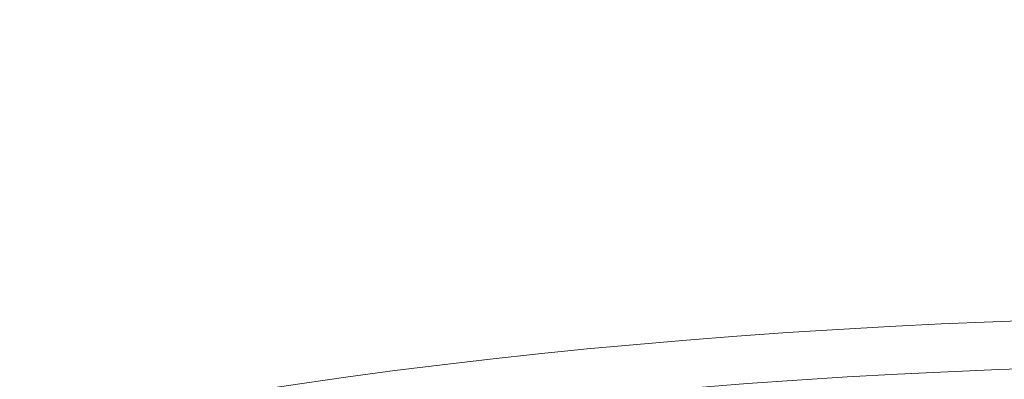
# Model space of a CAD drawing. Header units: millimetres. Extents: x 8 to 600, y 12 to 470.
# Tile 24 of 38: x 307.5 to 312.54, y 407.03 to 408.87. Entities that reach past the tile are written whole.
import ezdxf

# ---------------------------------------------------------------- set-up
doc = ezdxf.new("R2010")
doc.units = ezdxf.units.MM

msp = doc.modelspace()

# ---------------------------------------------------------------- linework, layer by layer
at = {"color": 8, "linetype": 'Continuous', "lineweight": 0, "flags": 128}
for points in [[(312.7475, 407.3334), (312.4817, 407.324), (312.2168, 407.3128), (311.9532, 407.2998), (311.691, 407.2851), (311.4304, 407.2685), (311.1715, 407.2502), (310.9146, 407.2302), (310.6598, 407.2084), (310.4073, 407.1849), (310.1572, 407.1597), (309.9098, 407.1329), (309.6652, 407.1043), (309.4235, 407.0741), (309.185, 407.0423), (308.9498, 407.0089), (308.718, 406.9739), (308.4899, 406.9373), (308.2655, 406.8992), (308.0451, 406.8596), (307.8287, 406.8185), (307.6166, 406.776), (307.4089, 406.732)], [(312.772, 407.0888), (312.5113, 407.0796), (312.2516, 407.0686), (311.9932, 407.0559), (311.7361, 407.0414), (311.4805, 407.0252), (311.2267, 407.0073), (310.9748, 406.9877), (310.725, 406.9663), (310.4774, 406.9433), (310.2322, 406.9186), (309.9896, 406.8922), (309.7497, 406.8642), (309.5128, 406.8346), (309.2789, 406.8034), (309.0483, 406.7707), (308.8211, 406.7363), (308.5974, 406.7005), (308.3774, 406.6631), (308.1613, 406.6243), (307.9492, 406.584), (307.7412, 406.5423), (307.5375, 406.4992), (307.3382, 406.4547)]]:
    msp.add_lwpolyline(points, dxfattribs=at)
at = {"color": 8, "linetype": 'Continuous', "lineweight": 0}
msp.add_open_spline([(314, 368.2038), (313.1594, 368.2207), (311.4783, 368.2546), (308.9806, 368.5296), (306.5359, 368.9805), (304.4242, 369.5422), (302.6656, 370.1992), (301.268, 370.9196), (299.9892, 371.7765), (298.8368, 372.7615), (297.8133, 373.8607), (296.7719, 375.264), (295.779, 377.015), (294.8966, 379.1395), (294.2178, 381.3887), (293.7119, 383.733), (293.3473, 386.1511), (293.1074, 388.6193), (292.9722, 391.1228), (292.9393, 393.6391), (293.0007, 396.1608), (293.1655, 398.6683), (293.4365, 401.1496), (293.833, 403.5831), (294.3689, 405.9494), (295.0708, 408.2269), (295.9618, 410.386), (297.0595, 412.4054), (298.4023, 414.2349), (299.5221, 415.4512), (300.2282, 416.0104), (300.3363, 416.096)], degree=3, knots=[0, 0, 0, 0, 0.038198, 0.076394, 0.114591, 0.152778, 0.178249, 0.203703, 0.229162, 0.254618, 0.280093, 0.305557, 0.34375, 0.381948, 0.420127, 0.458333, 0.496546, 0.534832, 0.572957, 0.611238, 0.649269, 0.68752, 0.725749, 0.763899, 0.802143, 0.840342, 0.878542, 0.916721, 0.954917, 0.993097, 1, 1, 1, 1], dxfattribs=at)

doc.saveas('drawing.dxf')
